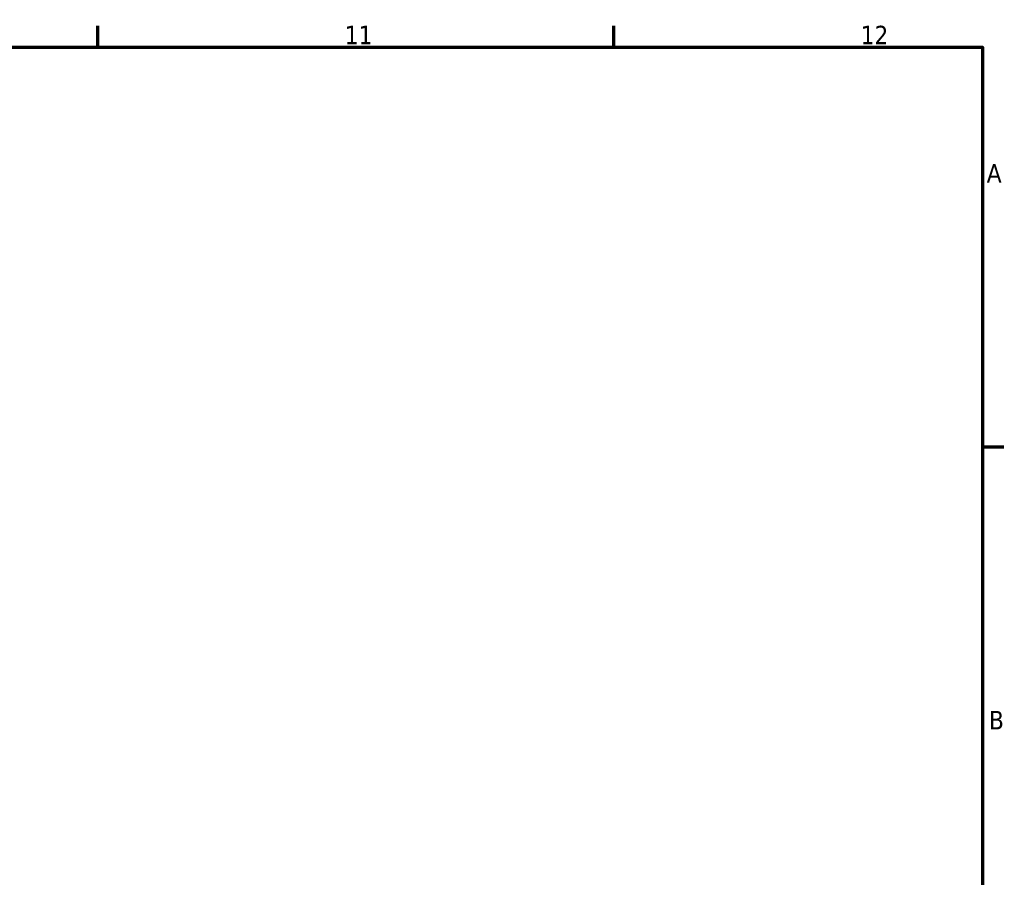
# Model space of a CAD drawing. Header units: millimetres. Extents: x 0 to 898, y 0 to 923.
# Tile 7 of 9: x 690 to 824, y 461 to 578. Entities that reach past the tile are written whole.
import ezdxf

# ---------------------------------------------------------------- set-up
doc = ezdxf.new("R2010")
doc.units = ezdxf.units.MM
doc.layers.add('Border (ISO)', color=7, linetype='Continuous', lineweight=70)
doc.styles.add('Note Text (ISO)', font='tahoma.ttf')

# ---------------------------------------------------------------- blocks, each defined once
blk = doc.blocks.new('Borders Default Border')
at = {"layer": 'Border (ISO)'}
for p, q in [((700.83, 574), (700.83, 576.9)), ((770.92, 574), (770.92, 576.9)), ((821, 519.75), (823.9, 519.75))]:
    blk.add_line(p, q, dxfattribs=at)
at = {"layer": 'Border (ISO)', "flags": 128}
blk.add_lwpolyline([(20, 20), (20, 574), (821, 574), (821, 20), (20, 20)], dxfattribs=at)
at = {"layer": 'Border (ISO)', "color": 232, "true_color": 0xca0064, "char_height": 2.5, "attachment_point": 7, "style": 'Note Text (ISO)'}
for s, insert in [('11', (734.37, 574.4)), ('12', (804.46, 574.4)), ('A', (821.59, 555.62)), ('B', (821.89, 481.37))]:
    blk.add_mtext(s, dxfattribs=dict(at, insert=insert))

msp = doc.modelspace()

# ---------------------------------------------------------------- block references
msp.add_blockref('Borders Default Border', (0, 0))

doc.saveas('drawing.dxf')
